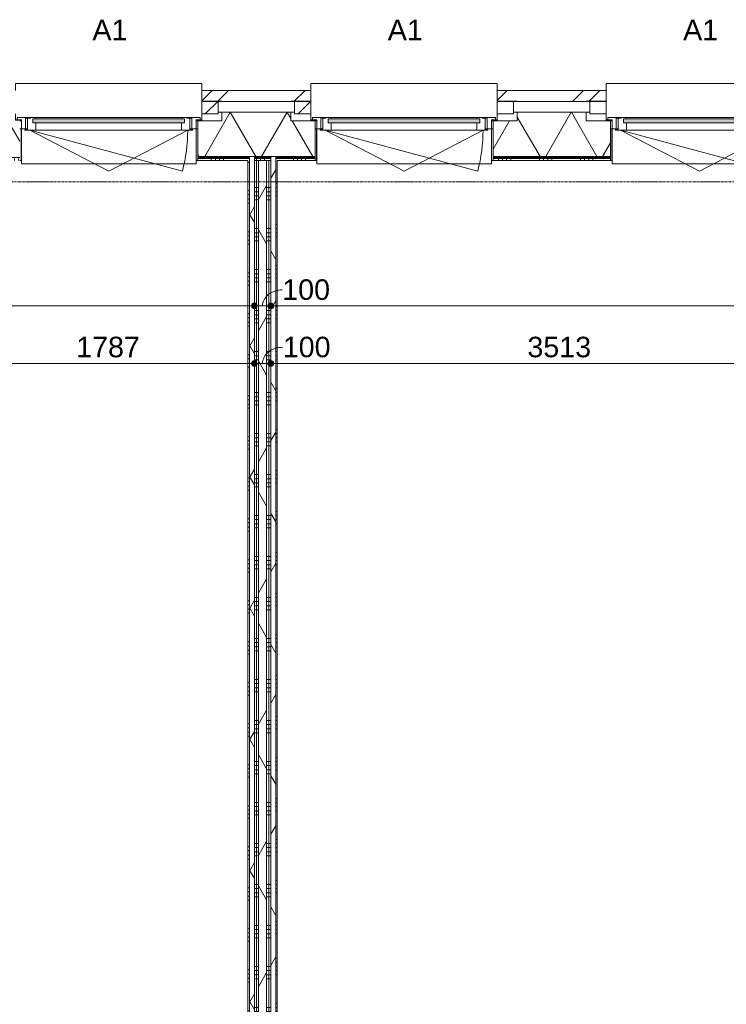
# Model space of a CAD drawing. Header units: millimetres. Extents: x 23061 to 67652, y 24168 to 59318.
# Tile 12 of 35: x 34634 to 38940, y 43585 to 49589. Entities that reach past the tile are written whole.
import ezdxf

# ---------------------------------------------------------------- set-up
doc = ezdxf.new("R2010")
doc.units = ezdxf.units.MM
doc.linetypes.add('stramien', pattern=[22.225, 12.7, -3.175, 3.175, -3.175])
doc.layers.add('00_Algemeen', color=7, linetype='Continuous', lineweight=9, true_color=0x00a600)
for name, color, linetype, lineweight in [('00_Algemeen-50', 7, 'Continuous', 9), ('05_Bouwplaatsvoorzieningen', 7, 'Continuous', 9), ('22_Metselwerk', 7, 'Continuous', 18), ('30_Kozijnen-ramen-deuren', 7, 'Continuous', 9)]:
    doc.layers.add(name, color=color, linetype=linetype, lineweight=lineweight)
doc.styles.add('Arial_1', font='arial.ttf', dxfattribs={"height": 125})
doc.dimstyles.new('00_AEE_maatvoering_2_5mm', dxfattribs={"dimscale": 304.8, "dimtxt": 127.532425, "dimasz": 0.459318, "dimexe": 0.246063, "dimexo": 0.0625, "dimgap": 0, "dimtad": 1, "dimdec": 0, "dimzin": 0, "dimdsep": 46, "dimtxsty": 'Arial_1', "dimblk1": 'DOTSMALL', "dimblk2": 'DOTSMALL', "dimsah": 1, "dimcen": 0.09, "dimdle": 0.246063, "dimazin": 0, "dimtfac": 1, "dimtdec": 4, "dimtix": 1, "dimtmove": 0, "dimatfit": 3, "dimfxl": 0.246063, "dimfxlon": 1, "dimtvp": 1, "dimtolj": 1, "dimtzin": 0, "dimarcsym": 2})
doc.dimstyles.new('00_AEE_maatvoering_2_5mm_1', dxfattribs={"dimscale": 304.8, "dimtxt": 127.532425, "dimasz": 0.459318, "dimexe": 0.246063, "dimexo": 0.0625, "dimgap": 0, "dimtad": 1, "dimdec": 0, "dimzin": 0, "dimdsep": 46, "dimtxsty": 'Arial_1', "dimblk1": 'DOTSMALL', "dimblk2": 'DOTSMALL', "dimsah": 1, "dimcen": 0.09, "dimdle": 0.246063, "dimazin": 0, "dimtfac": 1, "dimtdec": 4, "dimtix": 1, "dimtmove": 1, "dimatfit": 3, "dimfxl": 0.246063, "dimfxlon": 1, "dimtvp": 1, "dimtolj": 1, "dimtzin": 0, "dimarcsym": 2})
pattern_1 = [(180, (36163.72, 44490), (4e-13, -250), []), (180, (36163.72, 44515), (4e-13, -250), []), (180, (36163.72, 44540), (4e-13, -250), []), (180, (36163.72, 44565), (4e-13, -250), [])]
pattern_2 = [(60, (28876.22, 0), (-346.41, 200), []), (120, (28876.22, 0), (-346.41, -200), [])]

# ---------------------------------------------------------------- blocks, each defined once
blk = doc.blocks.new('31_AEE_kozijnen_KA1_CS77 - AEE_CS 77_Raam merk A1-6832846-02 tweede verdieping - A')
at = {"layer": '30_Kozijnen-ramen-deuren', "true_color": 0xcccccc}
blk.add_hatch(color=254, dxfattribs=at).paths.add_polyline_path([(-462.5, -207.3), (-462.5, -231.3), (462.5, -231.3), (462.5, -207.3), (-443.9, -207.3)])
at = {"layer": '30_Kozijnen-ramen-deuren'}
for p, q in [((-481.5, -199.5), (-557.5, -199.5)), ((-557.5, -199.5), (-557.5, -212.3)), ((-557.5, -212.3), (-532.5, -212.3)), ((-532.5, -212.3), (-532.5, -267.5)), ((-506.5, -203.3), (-481.5, -203.3)), ((-506.5, -267.5), (-506.5, -203.3)), ((-494.5, -203.8), (-494.5, -272.5)), ((-476.5, -203.8), (-494.5, -203.8)), ((-481.5, -199.5), (-476.5, -199.5)), ((-481.5, -203.3), (-481.5, -199.5)), ((-476.5, -203.3), (-481.5, -203.3)), ((-443.5, -199.5), (-476.5, -199.5)), ((-476.5, -199.5), (-476.5, -203.8)), ((-462.5, -231.3), (-462.5, -207.3)), ((-462.5, -231.3), (-462.5, -207.3)), ((-462.5, -207.3), (462.5, -207.3)), ((462.5, -231.3), (-462.5, -231.3)), ((443.5, -199.5), (-443.5, -199.5)), ((-443.5, -207.3), (-443.5, -199.5)), ((-443.5, -276.5), (-443.5, -231.3)), ((443.5, -199.5), (443.5, -207.3)), ((476.5, -199.5), (443.5, -199.5)), ((443.5, -231.3), (443.5, -276.5)), ((462.5, -207.3), (462.5, -231.3)), ((462.5, -231.3), (462.5, -207.3)), ((476.5, -199.5), (481.5, -199.5)), ((476.5, -203.8), (476.5, -199.5)), ((481.5, -203.3), (476.5, -203.3)), ((494.5, -203.8), (476.5, -203.8)), ((481.5, -199.5), (481.5, -203.3)), ((557.5, -199.5), (481.5, -199.5)), ((481.5, -203.3), (506.5, -203.3)), ((494.5, -272.5), (494.5, -203.8)), ((506.5, -203.3), (506.5, -267.5)), ((532.5, -267.5), (532.5, -212.3)), ((532.5, -212.3), (557.5, -212.3)), ((557.5, -212.3), (557.5, -199.5)), ((-532.5, -267.5), (-506.5, -267.5)), ((-494.5, -272.5), (-511.5, -272.5)), ((-511.5, -272.5), (-511.5, -276.5)), ((-511.5, -276.5), (-443.5, -276.5)), ((-494.5, -267.5), (-506.5, -267.5)), ((-481.5, -276.5), (0, -525.7)), ((-481.5, -276.5), (448.7, -525.7)), ((443.5, -276.5), (-443.5, -276.5)), ((0, -525.7), (481.5, -276.5)), ((443.5, -276.5), (511.5, -276.5)), ((506.5, -267.5), (494.5, -267.5)), ((511.5, -272.5), (494.5, -272.5)), ((506.5, -267.5), (532.5, -267.5)), ((511.5, -276.5), (511.5, -272.5))]:
    blk.add_line(p, q, dxfattribs=at)
blk.add_arc((-481.5, -276.5), 963, 345, 360, dxfattribs=at)
blk = doc.blocks.new('31_AEE_DAI_Dagkant_Interieur - Zonder Onderkant-V29-02 tweede verdieping - A')
at = {"layer": '05_Bouwplaatsvoorzieningen'}
for p, q in [((-533, -267.5), (-542.5, -267.5)), ((-533, -461.5), (-533, -267.5)), ((533, -267.5), (533, -461.5)), ((542.5, -267.5), (533, -267.5)), ((-542.5, -461.5), (-533, -461.5)), ((533, -461.5), (542.5, -461.5))]:
    blk.add_line(p, q, dxfattribs=at)
blk = doc.blocks.new('31_AEE_DAI_Dagkant_Interieur - Zonder Onderkant-V30-02 tweede verdieping - A')
at = {"layer": '05_Bouwplaatsvoorzieningen'}
for p, q in [((-533, -267.5), (-542.5, -267.5)), ((-533, -461.5), (-533, -267.5)), ((533, -267.5), (533, -461.5)), ((542.5, -267.5), (533, -267.5)), ((-542.5, -461.5), (-533, -461.5)), ((533, -461.5), (542.5, -461.5))]:
    blk.add_line(p, q, dxfattribs=at)
blk = doc.blocks.new('31_AEE_DAI_Dagkant_Interieur - Zonder Onderkant-V31-02 tweede verdieping - A')
at = {"layer": '05_Bouwplaatsvoorzieningen'}
for p, q in [((-533, -267.5), (-542.5, -267.5)), ((-533, -461.5), (-533, -267.5)), ((533, -267.5), (533, -461.5)), ((542.5, -267.5), (533, -267.5)), ((-542.5, -461.5), (-533, -461.5)), ((533, -461.5), (542.5, -461.5))]:
    blk.add_line(p, q, dxfattribs=at)
blk = doc.blocks.new('42_AEE_VE_vensterbank - Standaard-6843292-02 tweede verdieping - A')
at = {"layer": '05_Bouwplaatsvoorzieningen'}
for p, q in [((-532.5, -482.5), (-532.5, -267.5)), ((532.5, -267.5), (532.5, -482.5)), ((-532.5, -482.5), (532.5, -482.5))]:
    blk.add_line(p, q, dxfattribs=at)
blk = doc.blocks.new('21_AEE_WA_lekdorpel - 21_AEE_WA_lekdorpel-V52-02 tweede verdieping - A')
at = {"layer": '05_Bouwplaatsvoorzieningen'}
for p, q in [((-567.5, -34.5), (-567.5, 8)), ((-567.5, 8), (567.5, 8)), ((567.5, 8), (567.5, -34.5)), ((-567.5, -213), (-567.5, -176.5)), ((567.5, -176.5), (567.5, -213)), ((-567.5, -215), (-567.5, -213)), ((-532.5, -213), (-567.5, -213)), ((-532.5, -215), (-567.5, -215)), ((567.5, -213), (532.5, -213)), ((567.5, -215), (532.5, -215)), ((567.5, -213), (567.5, -215))]:
    blk.add_line(p, q, dxfattribs=at)
blk = doc.blocks.new('21_AEE_WA_lekdorpel - 21_AEE_WA_lekdorpel-V53-02 tweede verdieping - A')
at = {"layer": '05_Bouwplaatsvoorzieningen'}
for p, q in [((-567.5, -34.5), (-567.5, 8)), ((-567.5, 8), (567.5, 8)), ((567.5, 8), (567.5, -34.5)), ((-567.5, -213), (-567.5, -176.5)), ((567.5, -176.5), (567.5, -213)), ((-567.5, -215), (-567.5, -213)), ((-532.5, -213), (-567.5, -213)), ((-532.5, -215), (-567.5, -215)), ((567.5, -213), (532.5, -213)), ((567.5, -215), (532.5, -215)), ((567.5, -213), (567.5, -215))]:
    blk.add_line(p, q, dxfattribs=at)
blk = doc.blocks.new('21_AEE_WA_lekdorpel - 21_AEE_WA_lekdorpel-6866276-02 tweede verdieping - A')
at = {"layer": '05_Bouwplaatsvoorzieningen'}
for p, q in [((-567.5, -34.5), (-567.5, 8)), ((-567.5, 8), (567.5, 8)), ((567.5, 8), (567.5, -34.5)), ((-567.5, -213), (-567.5, -176.5)), ((567.5, -176.5), (567.5, -213)), ((-567.5, -215), (-567.5, -213)), ((-532.5, -213), (-567.5, -213)), ((-532.5, -215), (-567.5, -215)), ((567.5, -213), (532.5, -213)), ((567.5, -215), (532.5, -215)), ((567.5, -213), (567.5, -215))]:
    blk.add_line(p, q, dxfattribs=at)
blk = doc.blocks.new('DIMBLOCK13-02 tweede verdieping - A')
at = {"layer": '00_Algemeen-50', "transparency": 16777216}
h = blk.add_hatch(color=256, dxfattribs=at)
edge = h.paths.add_edge_path()
edge.add_arc((28746.2, 47843.2), 17.5, 0, 360)
h = blk.add_hatch(color=256, dxfattribs=at)
edge = h.paths.add_edge_path()
edge.add_arc((36063.7, 47843.2), 17.5, 0, 360)
for p, q in [((28746.2, 47843.2), (28746.2, 47918.2)), ((36063.7, 47843.2), (36063.7, 47918.2)), ((28671.2, 47843.2), (36063.7, 47843.2)), ((28746.2, 47843.2), (28746.2, 47768.2)), ((36063.7, 47843.2), (36063.7, 47768.2))]:
    blk.add_line(p, q, dxfattribs=at)
for centre in [(28746.2, 47843.2), (36063.7, 47843.2)]:
    blk.add_circle(centre, 17.5, dxfattribs=at)
at = {"layer": '00_Algemeen-50', "color": 0, "transparency": 16777216, "insert": (32212.7, 48005.5), "char_height": 125, "width": 461.471, "attachment_point": 1, "line_spacing_factor": 0.941778, "style": 'Arial_1'}
blk.add_mtext('7318', dxfattribs=at)
blk = doc.blocks.new('_DotSmall')
at = {"color": 0, "linetype": 'ByBlock', "const_width": 0.5}
blk.add_lwpolyline([(-0.0625, 0, 1), (0.0625, 0, 1)], format="xyb", close=True, dxfattribs=at)
blk = doc.blocks.new('DIMBLOCK14-02 tweede verdieping - A')
at = {"layer": '00_Algemeen-50', "transparency": 16777216}
h = blk.add_hatch(color=256, dxfattribs=at)
edge = h.paths.add_edge_path()
edge.add_arc((36063.7, 47843.2), 17.5, 0, 360)
h = blk.add_hatch(color=256, dxfattribs=at)
edge = h.paths.add_edge_path()
edge.add_arc((36163.7, 47843.2), 17.5, 0, 360)
for p, q in [((36063.7, 47843.2), (36063.7, 47918.2)), ((36163.7, 47843.2), (36163.7, 47918.2)), ((36063.7, 47843.2), (36163.7, 47843.2)), ((36063.7, 47843.2), (36063.7, 47768.2)), ((36163.7, 47843.2), (36163.7, 47768.2))]:
    blk.add_line(p, q, dxfattribs=at)
for centre in [(36063.7, 47843.2), (36163.7, 47843.2)]:
    blk.add_circle(centre, 17.5, dxfattribs=at)
blk.add_ellipse((36233.6, 47843.2), major_axis=(119.9, 0), ratio=0.818031, start_param=1.570796, end_param=3.141593, dxfattribs=at)
at = {"layer": '00_Algemeen-50', "color": 0, "transparency": 16777216, "insert": (36233.6, 48005.5), "char_height": 125, "width": 346.103, "attachment_point": 1, "line_spacing_factor": 0.941778, "style": 'Arial_1'}
blk.add_mtext('100', dxfattribs=at)
blk = doc.blocks.new('DIMBLOCK15-02 tweede verdieping - A')
at = {"layer": '00_Algemeen-50', "transparency": 16777216}
h = blk.add_hatch(color=256, dxfattribs=at)
edge = h.paths.add_edge_path()
edge.add_arc((36163.7, 47843.2), 17.5, 0, 360)
h = blk.add_hatch(color=256, dxfattribs=at)
edge = h.paths.add_edge_path()
edge.add_arc((43226.2, 47843.2), 17.5, 0, 360)
for p, q in [((36163.7, 47843.2), (36163.7, 47918.2)), ((43226.2, 47843.2), (43226.2, 47918.2)), ((36163.7, 47843.2), (43226.2, 47843.2)), ((36163.7, 47843.2), (36163.7, 47768.2)), ((43226.2, 47843.2), (43226.2, 47768.2))]:
    blk.add_line(p, q, dxfattribs=at)
for centre in [(36163.7, 47843.2), (43226.2, 47843.2)]:
    blk.add_circle(centre, 17.5, dxfattribs=at)
at = {"layer": '00_Algemeen-50', "color": 0, "transparency": 16777216, "insert": (39502.7, 48005.5), "char_height": 125, "width": 461.471, "attachment_point": 1, "line_spacing_factor": 0.941778, "style": 'Arial_1'}
blk.add_mtext('7063', dxfattribs=at)
blk = doc.blocks.new('DIMBLOCK78-02 tweede verdieping - A')
at = {"layer": '00_Algemeen-50', "transparency": 16777216}
h = blk.add_hatch(color=256, dxfattribs=at)
edge = h.paths.add_edge_path()
edge.add_arc((34276.2, 47493.2), 17.5, 0, 360)
h = blk.add_hatch(color=256, dxfattribs=at)
edge = h.paths.add_edge_path()
edge.add_arc((36063.7, 47493.2), 17.5, 0, 360)
for p, q in [((34276.2, 47493.2), (34276.2, 47568.2)), ((36063.7, 47493.2), (36063.7, 47568.2)), ((34276.2, 47493.2), (36063.7, 47493.2)), ((34276.2, 47493.2), (34276.2, 47418.2)), ((36063.7, 47493.2), (36063.7, 47418.2))]:
    blk.add_line(p, q, dxfattribs=at)
for centre in [(34276.2, 47493.2), (36063.7, 47493.2)]:
    blk.add_circle(centre, 17.5, dxfattribs=at)
at = {"layer": '00_Algemeen-50', "color": 0, "transparency": 16777216, "insert": (34977.7, 47655.5), "char_height": 125, "width": 461.471, "attachment_point": 1, "line_spacing_factor": 0.941778, "style": 'Arial_1'}
blk.add_mtext('1787', dxfattribs=at)
blk = doc.blocks.new('DIMBLOCK79-02 tweede verdieping - A')
at = {"layer": '00_Algemeen-50', "transparency": 16777216}
h = blk.add_hatch(color=256, dxfattribs=at)
edge = h.paths.add_edge_path()
edge.add_arc((36063.7, 47493.2), 17.5, 0, 360)
h = blk.add_hatch(color=256, dxfattribs=at)
edge = h.paths.add_edge_path()
edge.add_arc((36163.7, 47493.2), 17.5, 0, 360)
for p, q in [((36063.7, 47493.2), (36063.7, 47568.2)), ((36163.7, 47493.2), (36163.7, 47568.2)), ((36063.7, 47493.2), (36163.7, 47493.2)), ((36063.7, 47493.2), (36063.7, 47418.2)), ((36163.7, 47493.2), (36163.7, 47418.2))]:
    blk.add_line(p, q, dxfattribs=at)
for centre in [(36063.7, 47493.2), (36163.7, 47493.2)]:
    blk.add_circle(centre, 17.5, dxfattribs=at)
blk.add_ellipse((36237, 47493.2), major_axis=(123.3, 0), ratio=0.795552, start_param=1.570796, end_param=3.141593, dxfattribs=at)
at = {"layer": '00_Algemeen-50', "color": 0, "transparency": 16777216, "insert": (36237, 47655.5), "char_height": 125, "width": 346.103, "attachment_point": 1, "line_spacing_factor": 0.941778, "style": 'Arial_1'}
blk.add_mtext('100', dxfattribs=at)
blk = doc.blocks.new('DIMBLOCK80-02 tweede verdieping - A')
at = {"layer": '00_Algemeen-50', "transparency": 16777216}
h = blk.add_hatch(color=256, dxfattribs=at)
edge = h.paths.add_edge_path()
edge.add_arc((36163.7, 47493.2), 17.5, 0, 360)
h = blk.add_hatch(color=256, dxfattribs=at)
edge = h.paths.add_edge_path()
edge.add_arc((39676.2, 47493.2), 17.5, 0, 360)
for p, q in [((36163.7, 47493.2), (36163.7, 47568.2)), ((39676.2, 47493.2), (39676.2, 47568.2)), ((36163.7, 47493.2), (39676.2, 47493.2)), ((36163.7, 47493.2), (36163.7, 47418.2)), ((39676.2, 47493.2), (39676.2, 47418.2))]:
    blk.add_line(p, q, dxfattribs=at)
for centre in [(36163.7, 47493.2), (39676.2, 47493.2)]:
    blk.add_circle(centre, 17.5, dxfattribs=at)
at = {"layer": '00_Algemeen-50', "color": 0, "transparency": 16777216, "insert": (37727.7, 47655.5), "char_height": 125, "width": 461.471, "attachment_point": 1, "line_spacing_factor": 0.941778, "style": 'Arial_1'}
blk.add_mtext('3513', dxfattribs=at)

msp = doc.modelspace()

# ---------------------------------------------------------------- hatches: boundary and pattern name
at = {"layer": '22_Metselwerk', "lineweight": 9}
h = msp.add_hatch(dxfattribs=at)
h.set_pattern_fill('FP_64', color=256, angle=45, style=0, pattern_type=2)
h.set_pattern_definition([(45, (29076.22, -1e-13), (-282.8427, 282.8427), []), (45, (29176.22, -2e-13), (-282.8427, 282.8427), [])])
h.paths.add_polyline_path([(28385.2, 49091), (32808.7, 49091.5), (32808.7, 49157), (28385.2, 49157)])
h.paths.add_polyline_path([(34066.2, 49091), (34608.7, 49091.5), (34608.7, 49157), (33943.7, 49157), (33943.7, 49091.5), (34066.2, 49091.5)])
h.paths.add_polyline_path([(35866.2, 49091), (36408.7, 49091.5), (36408.7, 49157), (35743.7, 49157), (35743.7, 49091.5), (35866.2, 49091.5)])
h.paths.add_polyline_path([(37666.2, 49091), (38208.7, 49091.5), (38208.7, 49157), (37543.7, 49157), (37543.7, 49091.5), (37666.2, 49091.5)])
h.paths.add_polyline_path([(39466.2, 49091), (40008.7, 49091.5), (40008.7, 49157), (39343.7, 49157), (39343.7, 49091.5), (39466.2, 49091.5)])
h.paths.add_polyline_path([(41266.2, 49091), (41808.7, 49091.5), (41808.7, 49157), (41143.7, 49157), (41143.7, 49091.5), (41266.2, 49091.5)])
h.paths.add_polyline_path([(43066.2, 49091), (43608.7, 49091.5), (43608.7, 49157), (42943.7, 49157), (42943.7, 49091.5), (43066.2, 49091.5)])
h.paths.add_polyline_path([(44866.2, 49091), (45408.7, 49091.5), (45408.7, 49157), (44743.7, 49157), (44743.7, 49091.5), (44866.2, 49091.5)])
h.paths.add_polyline_path([(46666.2, 49091), (47208.7, 49091.5), (47208.7, 49157), (46543.7, 49157), (46543.7, 49091.5), (46666.2, 49091.5)])
h.paths.add_polyline_path([(48466.2, 49091), (49008.7, 49091.5), (49008.7, 49157), (48343.7, 49157), (48343.7, 49091.5), (48466.2, 49091.5)])
h.paths.add_polyline_path([(50266.2, 49091), (50368.7, 49091), (50368.7, 49157), (50143.7, 49157), (50143.7, 49091.5), (50266.2, 49091.5)])
h = msp.add_hatch(dxfattribs=at)
h.set_pattern_fill('FP_151', color=256, angle=45, style=0, pattern_type=2)
h.set_pattern_definition([(45, (29076.22, -2e-13), (-282.8427, 282.8427), []), (45, (29176.22, -3e-13), (-282.8427, 282.8427), [])])
h.paths.add_polyline_path([(35843.7, 49015), (35843.7, 49091), (35743.7, 49091), (35743.7, 49015)])
h = msp.add_hatch(dxfattribs=at)
h.set_pattern_fill('FP_64', color=256, angle=45, style=0, pattern_type=2)
h.set_pattern_definition([(45, (29076.22, -2e-13), (-282.8427, 282.8427), []), (45, (29176.22, -3e-13), (-282.8427, 282.8427), [])])
h.paths.add_polyline_path([(36308.7, 49015), (36408.7, 49015), (36408.7, 49091), (36308.7, 49091)])
h = msp.add_hatch(dxfattribs=at)
h.set_pattern_fill('FP_75', color=256, angle=60, style=0, pattern_type=2)
h.set_pattern_definition([(240, (63976.22, 49024.5), (259.8076, -150), []), (300, (63976.22, 49024.5), (259.8076, 150), [])])
h.paths.add_polyline_path([(29096.2, 48754.5), (32833.7, 48754.5), (32833.7, 48972.5), (32686.2, 48972.5), (32686.2, 49024.5), (28721.7, 49024.5), (28721.7, 48820), (29096.2, 48820)])
h.paths.add_polyline_path([(33918.7, 48754.5), (34056.2, 48754.5), (34056.2, 48820), (34496.2, 48820), (34496.2, 48754.5), (34633.7, 48754.5), (34633.7, 48972.5), (34486.2, 48972.5), (34486.2, 49024.5), (34066.2, 49024.5), (34066.2, 48972.5), (33918.7, 48972.5), (33918.7, 48885)])
h.paths.add_polyline_path([(35718.7, 48754.5), (36433.7, 48754.5), (36433.7, 48972.5), (36286.2, 48972.5), (36286.2, 49024.5), (35866.2, 49024.5), (35866.2, 48972.5), (35718.7, 48972.5), (35718.7, 48885)])
h.paths.add_polyline_path([(37518.7, 48754.5), (38233.7, 48754.5), (38233.7, 48972.5), (38086.2, 48972.5), (38086.2, 49024.5), (37666.2, 49024.5), (37666.2, 48972.5), (37518.7, 48972.5), (37518.7, 48885)])
h.paths.add_polyline_path([(39318.7, 48754.5), (39456.2, 48754.5), (39456.2, 48820), (39896.2, 48820), (39896.2, 48754.5), (40033.7, 48754.5), (40033.7, 48972.5), (39886.2, 48972.5), (39886.2, 49024.5), (39466.2, 49024.5), (39466.2, 48972.5), (39318.7, 48972.5), (39318.7, 48885)])
h.paths.add_polyline_path([(41118.7, 48754.5), (41833.7, 48754.5), (41833.7, 48972.5), (41686.2, 48972.5), (41686.2, 49024.5), (41266.2, 49024.5), (41266.2, 48972.5), (41118.7, 48972.5), (41118.7, 48885)])
h.paths.add_polyline_path([(42918.7, 48754.5), (43633.7, 48754.5), (43633.7, 48972.5), (43486.2, 48972.5), (43486.2, 49024.5), (43066.2, 49024.5), (43066.2, 48972.5), (42918.7, 48972.5), (42918.7, 48885)])
h.paths.add_polyline_path([(44718.7, 48754.5), (44856.2, 48754.5), (44856.2, 48820), (45296.2, 48820), (45296.2, 48754.5), (45433.7, 48754.5), (45433.7, 48972.5), (45286.2, 48972.5), (45286.2, 49024.5), (44866.2, 49024.5), (44866.2, 48972.5), (44718.7, 48972.5), (44718.7, 48885)])
h.paths.add_polyline_path([(46518.7, 48754.5), (47233.7, 48754.5), (47233.7, 48972.5), (47086.2, 48972.5), (47086.2, 49024.5), (46666.2, 49024.5), (46666.2, 48972.5), (46518.7, 48972.5), (46518.7, 48885)])
h.paths.add_polyline_path([(48318.7, 48754.5), (49033.7, 48754.5), (49033.7, 48972.5), (48886.2, 48972.5), (48886.2, 49024.5), (48466.2, 49024.5), (48466.2, 48972.5), (48318.7, 48972.5), (48318.7, 48885)])
h.paths.add_polyline_path([(50140.4, 48754.5), (51856.2, 48754.5), (51856.2, 48820), (52288.6, 48820), (52288.6, 49024.5), (50266.2, 49024.5), (50266.2, 48972.5), (50118.7, 48972.5), (50118.7, 48754.5)])
h.paths.add_polyline_path([(52323.6, 48754.5), (52323.6, 48757.5), (52296.2, 48757.5), (52296.2, 48754.5)])
h.paths.add_polyline_path([(55563.6, 48754.5), (55746.2, 48754.5), (55746.2, 48820), (56006.2, 48820), (56006.2, 48754.5), (56223.2, 48754.5), (56223.2, 48757.5), (56188.2, 48757.5), (56188.2, 49024.5), (55598.6, 49024.5), (55598.6, 48757.5), (55563.6, 48757.5)])
h.paths.add_polyline_path([(58143.2, 48754.5), (58446.2, 48754.5), (58446.2, 48820), (58706.2, 48820), (58706.2, 48754.5), (58815.2, 48754.5), (58815.2, 49024.5), (58178.2, 49024.5), (58178.2, 48757.5), (58143.2, 48757.5)])
h.paths.add_polyline_path([(60711.4, 48754.5), (61146.2, 48754.5), (61146.2, 48820), (61406.2, 48820), (61406.2, 48754.5), (62277, 48754.5), (62277, 49024.5), (60711.4, 49024.5), (60711.4, 48885)])
h = msp.add_hatch(dxfattribs=at)
h.set_pattern_fill('FP_77', color=256, style=0, pattern_type=2)
h.set_pattern_definition([(180, (63976.223, 49024.5), (-1e-13, -25), [])])
h.paths.add_polyline_path([(29096.2, 48742.5), (32833.7, 48742.5), (32833.7, 48754.5), (29096.2, 48754.5)])
h.paths.add_polyline_path([(34056.2, 48742.5), (34056.2, 48754.5), (33918.7, 48754.5), (33918.7, 48742.5)])
h.paths.add_polyline_path([(34496.2, 48742.5), (34633.7, 48742.5), (34633.7, 48754.5), (34496.2, 48754.5)])
h.paths.add_polyline_path([(35718.7, 48742.5), (36033.7, 48742.5), (36033.7, 48754.5), (35718.7, 48754.5)])
h.paths.add_polyline_path([(36193.7, 48742.5), (36433.7, 48742.5), (36433.7, 48754.5), (36193.7, 48754.5)])
h.paths.add_polyline_path([(36163.7, 48742.5), (36163.7, 48754.5), (36063.7, 48754.5), (36063.7, 48742.5)])
h.paths.add_polyline_path([(37518.7, 48742.5), (38233.7, 48742.5), (38233.7, 48754.5), (37518.7, 48754.5)])
h.paths.add_polyline_path([(39318.7, 48742.5), (39456.2, 48742.5), (39456.2, 48754.5), (39318.7, 48754.5)])
h.paths.add_polyline_path([(39896.2, 48742.5), (40033.7, 48742.5), (40033.7, 48754.5), (39896.2, 48754.5)])
h.paths.add_polyline_path([(41118.7, 48742.5), (41833.7, 48742.5), (41833.7, 48754.5), (41118.7, 48754.5)])
h.paths.add_polyline_path([(42918.7, 48742.5), (43326.2, 48742.5), (43326.2, 48754.5), (42918.7, 48754.5)])
h.paths.add_polyline_path([(43356.2, 48742.5), (43633.7, 48742.5), (43633.7, 48754.5), (43356.2, 48754.5)])
h.paths.add_polyline_path([(44856.2, 48742.5), (44856.2, 48754.5), (44718.7, 48754.5), (44718.7, 48742.5)])
h.paths.add_polyline_path([(45296.2, 48742.5), (45433.7, 48742.5), (45433.7, 48754.5), (45296.2, 48754.5)])
h.paths.add_polyline_path([(46518.7, 48742.5), (47233.7, 48742.5), (47233.7, 48754.5), (46518.7, 48754.5)])
h.paths.add_polyline_path([(48318.7, 48742.5), (49033.7, 48742.5), (49033.7, 48754.5), (48318.7, 48754.5)])
h.paths.add_polyline_path([(50118.7, 48742.5), (50426.2, 48742.5), (50426.2, 48754.5), (50118.7, 48754.5)])
h.paths.add_polyline_path([(50501.2, 48742.5), (50526.2, 48742.5), (50526.2, 48754.5), (50501.2, 48754.5)])
h.paths.add_polyline_path([(50556.2, 48742.5), (51856.2, 48742.5), (51856.2, 48754.5), (50556.2, 48754.5)])
h.paths.add_polyline_path([(52323.6, 48742.5), (52323.6, 48754.5), (52296.2, 48754.5), (52296.2, 48742.5)])
h.paths.add_polyline_path([(55563.6, 48742.5), (55746.2, 48742.5), (55746.2, 48754.5), (55563.6, 48754.5)])
h.paths.add_polyline_path([(56006.2, 48742.5), (56223.2, 48742.5), (56223.2, 48754.5), (56006.2, 48754.5)])
h.paths.add_polyline_path([(58143.2, 48742.5), (58446.2, 48742.5), (58446.2, 48754.5), (58143.2, 48754.5)])
h.paths.add_polyline_path([(58706.2, 48742.5), (58815.2, 48742.5), (58815.2, 48754.5), (58706.2, 48754.5)])
h.paths.add_polyline_path([(60711.4, 48742.5), (61146.2, 48742.5), (61146.2, 48754.5), (60711.4, 48754.5)])
h.paths.add_polyline_path([(61406.2, 48742.5), (62277, 48742.5), (62277, 48754.5), (61406.2, 48754.5)])
h = msp.add_hatch(dxfattribs=at)
h.set_pattern_fill('FP_11', color=256, angle=60, style=0, pattern_type=2)
h.set_pattern_definition(pattern_2)
h.paths.add_polyline_path([(36063.7, 40020), (36063.7, 48754.5), (36033.7, 48754.5), (36033.7, 40020)])
h = msp.add_hatch(dxfattribs=at)
h.set_pattern_fill('FP_11', color=256, angle=60, style=0, pattern_type=2)
h.set_pattern_definition(pattern_2)
h.paths.add_polyline_path([(36193.7, 40125), (36193.7, 48754.5), (36163.7, 48754.5), (36163.7, 40125)])
h = msp.add_hatch(dxfattribs=at)
h.set_pattern_fill('FP_76', color=256, angle=90, style=0, pattern_type=2)
h.set_pattern_definition([(270, (63876.22, 49024.5), (250, -1e-12), []), (270, (63851.22, 49024.5), (250, -1e-12), []), (270, (63826.22, 49024.5), (250, -1e-12), []), (270, (63801.22, 49024.5), (250, -1e-12), [])])
h.paths.add_polyline_path([(29096.2, 48730), (32833.7, 48730), (32833.7, 48742.5), (29096.2, 48742.5)])
h.paths.add_polyline_path([(34056.2, 48730), (34056.2, 48742.5), (33918.7, 48742.5), (33918.7, 48730)])
h.paths.add_polyline_path([(34496.2, 48730), (34633.7, 48730), (34633.7, 48742.5), (34496.2, 48742.5)])
h.paths.add_polyline_path([(35718.7, 48730), (36033.7, 48730), (36033.7, 48742.5), (35718.7, 48742.5)])
h.paths.add_polyline_path([(36063.7, 48730), (36163.7, 48730), (36163.7, 48742.5), (36063.7, 48742.5)])
h.paths.add_polyline_path([(36193.7, 48730), (36433.7, 48730), (36433.7, 48742.5), (36193.7, 48742.5)])
h.paths.add_polyline_path([(37518.7, 48730), (38233.7, 48730), (38233.7, 48742.5), (37518.7, 48742.5)])
h.paths.add_polyline_path([(39318.7, 48730), (39456.2, 48730), (39456.2, 48742.5), (39318.7, 48742.5)])
h.paths.add_polyline_path([(39896.2, 48730), (40033.7, 48730), (40033.7, 48742.5), (39896.2, 48742.5)])
h.paths.add_polyline_path([(41118.7, 48730), (41833.7, 48730), (41833.7, 48742.5), (41118.7, 48742.5)])
h.paths.add_polyline_path([(42918.7, 48730), (43326.2, 48730), (43326.2, 48742.5), (42918.7, 48742.5)])
h.paths.add_polyline_path([(43366.2, 48730), (43633.7, 48730), (43633.7, 48742.5), (43356.2, 48742.5), (43356.2, 48730)])
h.paths.add_polyline_path([(44718.7, 48730), (44856.2, 48730), (44856.2, 48742.5), (44718.7, 48742.5)])
h.paths.add_polyline_path([(45296.2, 48730), (45433.7, 48730), (45433.7, 48742.5), (45296.2, 48742.5)])
h.paths.add_polyline_path([(46518.7, 48730), (47233.7, 48730), (47233.7, 48742.5), (46518.7, 48742.5)])
h.paths.add_polyline_path([(48318.7, 48730), (49033.7, 48730), (49033.7, 48742.5), (48318.7, 48742.5)])
h.paths.add_polyline_path([(50426.2, 48730), (50426.2, 48742.5), (50118.7, 48742.5), (50118.7, 48730), (50413.7, 48730)])
h.paths.add_polyline_path([(50501.2, 48730), (50526.2, 48730), (50526.2, 48742.5), (50501.2, 48742.5)])
h.paths.add_polyline_path([(50556.2, 48730), (51856.2, 48730), (51856.2, 48742.5), (50556.2, 48742.5)])
h.paths.add_polyline_path([(52296.2, 48730), (52323.6, 48730), (52323.6, 48742.5), (52296.2, 48742.5)])
h.paths.add_polyline_path([(55563.6, 48730), (55746.2, 48730), (55746.2, 48742.5), (55563.6, 48742.5)])
h.paths.add_polyline_path([(56006.2, 48730), (56223.2, 48730), (56223.2, 48742.5), (56006.2, 48742.5)])
h.paths.add_polyline_path([(58143.2, 48730), (58446.2, 48730), (58446.2, 48742.5), (58143.2, 48742.5)])
h.paths.add_polyline_path([(58706.2, 48730), (58815.2, 48730), (58815.2, 48742.5), (58706.2, 48742.5)])
h.paths.add_polyline_path([(60711.4, 48730), (61146.2, 48730), (61146.2, 48742.5), (60711.4, 48742.5)])
h.paths.add_polyline_path([(61410.1, 48730), (62277, 48730), (62277, 48742.5), (61406.2, 48742.5), (61406.2, 48730)])
h = msp.add_hatch(dxfattribs=at)
h.set_pattern_fill('FP_110', color=256, angle=90, style=0, pattern_type=2)
h.set_pattern_definition([(180, (36063.72, 44470), (4e-13, -250), []), (180, (36063.72, 44495), (4e-13, -250), []), (180, (36063.72, 44520), (4e-13, -250), []), (180, (36063.72, 44545), (4e-13, -250), [])])
h.paths.add_polyline_path([(36023.7, 40010), (36033.7, 40010), (36033.7, 48730), (36023.7, 48730), (36023.7, 40017)])
h = msp.add_hatch(dxfattribs=at)
h.set_pattern_fill('FP_18', color=256, angle=90, style=0, pattern_type=2)
h.set_pattern_definition(pattern_1)
h.paths.add_polyline_path([(36076.2, 40050), (36076.2, 48730), (36063.7, 48730), (36063.7, 40050)])
h = msp.add_hatch(dxfattribs=at)
h.set_pattern_fill('FP_18', color=256, angle=90, style=0, pattern_type=2)
h.set_pattern_definition(pattern_1)
h.paths.add_polyline_path([(36088.7, 40062.5), (36088.7, 48730), (36076.2, 48730), (36076.2, 40062.5)])
h = msp.add_hatch(dxfattribs=at)
h.set_pattern_fill('FP_11', color=256, angle=60, style=0, pattern_type=2)
h.set_pattern_definition(pattern_2)
h.paths.add_polyline_path([(36138.7, 40075), (36138.7, 48730), (36088.7, 48730), (36088.7, 40075), (36125.5, 40075)])
h = msp.add_hatch(dxfattribs=at)
h.set_pattern_fill('FP_18', color=256, angle=90, style=0, pattern_type=2)
h.set_pattern_definition(pattern_1)
h.paths.add_polyline_path([(36151.2, 40125), (36151.2, 48730), (36138.7, 48730), (36138.7, 40125)])
h = msp.add_hatch(dxfattribs=at)
h.set_pattern_fill('FP_18', color=256, angle=90, style=0, pattern_type=2)
h.set_pattern_definition(pattern_1)
h.paths.add_polyline_path([(36151.2, 40137.5), (36163.7, 40137.5), (36163.7, 48730), (36151.2, 48730), (36151.2, 40160)])
h = msp.add_hatch(dxfattribs=at)
h.set_pattern_fill('FP_109', color=256, angle=90, style=0, pattern_type=2)
h.set_pattern_definition([(1e-13, (36163.72, 44340), (-4e-13, 250), []), (1e-13, (36163.72, 44315), (-4e-13, 250), []), (1e-13, (36163.72, 44290), (-4e-13, 250), []), (1e-13, (36163.72, 44265), (-4e-13, 250), [])])
h.paths.add_polyline_path([(36193.7, 40137.5), (36203.7, 40137.5), (36203.7, 48730), (36193.7, 48730), (36193.7, 40150)])

# ---------------------------------------------------------------- linework, layer by layer
at = {"layer": '00_Algemeen', "color": 150, "linetype": 'stramien', "true_color": 0x0080ff}
msp.add_line((67351.6, 48600), (23360.9, 48600), dxfattribs=at)
at = {"layer": '22_Metselwerk', "lineweight": 9}
for p, q in [((36408.7, 49157), (35743.7, 49157)), ((35743.7, 49157), (35743.7, 49091.5)), ((36408.7, 49091.5), (36408.7, 49157)), ((38208.7, 49157), (37543.7, 49157)), ((37543.7, 49157), (37543.7, 49091.5)), ((38208.7, 49091.5), (38208.7, 49157)), ((35743.7, 49091.5), (35866.2, 49091.5)), ((35743.7, 49091), (36408.7, 49091)), ((35743.7, 49091), (35743.7, 49015)), ((35843.7, 49015), (35843.7, 49091)), ((35866.2, 49091.5), (35866.2, 49091)), ((36286.2, 49091), (36286.2, 49091.5)), ((36286.2, 49091.5), (36408.7, 49091.5)), ((36308.7, 49091), (36308.7, 49015)), ((36408.7, 49015), (36408.7, 49091)), ((37543.7, 49091.5), (37666.2, 49091.5)), ((37543.7, 49091), (38208.7, 49091)), ((37543.7, 49091), (37543.7, 49015)), ((37643.7, 49015), (37643.7, 49091)), ((37666.2, 49091.5), (37666.2, 49091)), ((38086.2, 49091), (38086.2, 49091.5)), ((38086.2, 49091.5), (38208.7, 49091.5)), ((38108.7, 49091), (38108.7, 49015)), ((38208.7, 49015), (38208.7, 49091)), ((35743.7, 49015), (35843.7, 49015)), ((35843.7, 49024.5), (35866.2, 49024.5)), ((36286.2, 49024.5), (36308.7, 49024.5)), ((36308.7, 49015), (36408.7, 49015)), ((37543.7, 49015), (37643.7, 49015)), ((37643.7, 49024.5), (37666.2, 49024.5)), ((38086.2, 49024.5), (38108.7, 49024.5)), ((38108.7, 49015), (38208.7, 49015)), ((34633.7, 48972.5), (34643.7, 48972.5)), ((35708.7, 48972.5), (35718.7, 48972.5)), ((36433.7, 48972.5), (36443.7, 48972.5)), ((37508.7, 48972.5), (37518.7, 48972.5)), ((38233.7, 48972.5), (38243.7, 48972.5)), ((35718.7, 48754.5), (35718.7, 48730)), ((36033.7, 40020), (36033.7, 48754.5)), ((36063.7, 40050), (36063.7, 48754.5)), ((36163.7, 48754.5), (36163.7, 40150)), ((36193.7, 48754.5), (36193.7, 40125)), ((36433.7, 48730), (36433.7, 48754.5)), ((37518.7, 48754.5), (37518.7, 48730)), ((38233.7, 48730), (38233.7, 48754.5)), ((35718.7, 48742.5), (36033.7, 48742.5)), ((35718.7, 48730), (36023.7, 48730)), ((36023.7, 48730), (36023.7, 40010)), ((36063.7, 48742.5), (36163.7, 48742.5)), ((36063.7, 48730), (36163.7, 48730)), ((36076.2, 40062.5), (36076.2, 48730)), ((36151.2, 40137.5), (36151.2, 48730)), ((36193.7, 48742.5), (36433.7, 48742.5)), ((36203.7, 48730), (36433.7, 48730)), ((36203.7, 40137.5), (36203.7, 48730)), ((37518.7, 48742.5), (38233.7, 48742.5)), ((37518.7, 48730), (38233.7, 48730))]:
    msp.add_line(p, q, dxfattribs=at)
at = {"layer": '22_Metselwerk'}
for p, q in [((36286.2, 49024.5), (35866.2, 49024.5)), ((35866.2, 49024.5), (35866.2, 48972.5)), ((36286.2, 48972.5), (36286.2, 49024.5)), ((38086.2, 49024.5), (37666.2, 49024.5)), ((37666.2, 49024.5), (37666.2, 48972.5)), ((38086.2, 48972.5), (38086.2, 49024.5)), ((35866.2, 48972.5), (35718.7, 48972.5)), ((35718.7, 48972.5), (35718.7, 48754.5)), ((36433.7, 48972.5), (36286.2, 48972.5)), ((36433.7, 48754.5), (36433.7, 48972.5)), ((37666.2, 48972.5), (37518.7, 48972.5)), ((37518.7, 48972.5), (37518.7, 48754.5)), ((38233.7, 48972.5), (38086.2, 48972.5)), ((38233.7, 48754.5), (38233.7, 48972.5)), ((35718.7, 48754.5), (36433.7, 48754.5)), ((37518.7, 48754.5), (38233.7, 48754.5)), ((36138.7, 48730), (36088.7, 48730)), ((36088.7, 40075), (36088.7, 48730)), ((36138.7, 40125), (36138.7, 48730))]:
    msp.add_line(p, q, dxfattribs=at)

# ---------------------------------------------------------------- block references
at = {"layer": '05_Bouwplaatsvoorzieningen'}
for name, p in [('21_AEE_WA_lekdorpel - 21_AEE_WA_lekdorpel-V52-02 tweede verdieping - A', (35176.2, 49191.5)), ('21_AEE_WA_lekdorpel - 21_AEE_WA_lekdorpel-V53-02 tweede verdieping - A', (36976.2, 49191.5)), ('21_AEE_WA_lekdorpel - 21_AEE_WA_lekdorpel-6866276-02 tweede verdieping - A', (38776.2, 49191.5)), ('31_AEE_DAI_Dagkant_Interieur - Zonder Onderkant-V29-02 tweede verdieping - A', (35176.2, 49191.5)), ('42_AEE_VE_vensterbank - Standaard-6843292-02 tweede verdieping - A', (35176.2, 49191.5)), ('31_AEE_DAI_Dagkant_Interieur - Zonder Onderkant-V30-02 tweede verdieping - A', (36976.2, 49191.5)), ('42_AEE_VE_vensterbank - Standaard-6843292-02 tweede verdieping - A', (36976.2, 49191.5)), ('31_AEE_DAI_Dagkant_Interieur - Zonder Onderkant-V31-02 tweede verdieping - A', (38776.2, 49191.5)), ('42_AEE_VE_vensterbank - Standaard-6843292-02 tweede verdieping - A', (38776.2, 49191.5))]:
    msp.add_blockref(name, p, dxfattribs=at)
at = {"layer": '30_Kozijnen-ramen-deuren'}
for p in [(35176.2, 49191.5), (36976.2, 49191.5), (38776.2, 49191.5)]:
    msp.add_blockref('31_AEE_kozijnen_KA1_CS77 - AEE_CS 77_Raam merk A1-6832846-02 tweede verdieping - A', p, dxfattribs=at)

# ---------------------------------------------------------------- texts
at = {"layer": '30_Kozijnen-ramen-deuren', "char_height": 125, "width": 256.54, "attachment_point": 1, "style": 'Arial_1'}
for insert in [(35076.9, 49588.8), (36876.9, 49588.8), (38676.9, 49588.8)]:
    msp.add_mtext('A1', dxfattribs=dict(at, insert=insert))

# ---------------------------------------------------------------- dimensions: what is measured, and where the dimension line sits
at = {"layer": '00_Algemeen', "color": 7}
for base, p1, p2, override, picture, middle in [((36063.722606, 47843.1951097), (28746.222606, 47918.1951097), (36063.722606, 47918.1951097), {"dimpost": '<>', "dimfxl": 7317.5}, 'DIMBLOCK13-02 tweede verdieping - A', (32404.972606, 47907.0593665)), ((43226.222606, 47843.1951097), (36163.722606, 47918.1951097), (43226.222606, 47918.1951097), {"dimpost": '<>', "dimfxl": 7062.5}, 'DIMBLOCK15-02 tweede verdieping - A', (39694.972606, 47907.0593665)), ((36063.722606, 47493.1951097), (34276.2226073, 47568.1951097), (36063.722606, 47568.1951097), {"dimpost": '<>', "dimfxl": 1787.499999}, 'DIMBLOCK78-02 tweede verdieping - A', (35169.9726067, 47557.0167335)), ((39676.2226073, 47493.1951097), (36163.722606, 47568.1951097), (39676.2226073, 47568.1951097), {"dimpost": '<>', "dimfxl": 3512.500001}, 'DIMBLOCK80-02 tweede verdieping - A', (37919.9726067, 47557.0593665))]:
    dim = msp.add_linear_dim(base=base, p1=p1, p2=p2, dimstyle='00_AEE_maatvoering_2_5mm', override=override, dxfattribs=at)
    dim.commit()
    dim.dimension.update_dxf_attribs({"geometry": picture, "text_midpoint": middle})
for base, p1, p2, picture, middle in [((36163.7, 47843.2), (36063.7, 47918.2), (36163.7, 47918.2), 'DIMBLOCK14-02 tweede verdieping - A', (36406.7, 47922.1)), ((36163.7, 47493.2), (36063.7, 47568.2), (36163.7, 47568.2), 'DIMBLOCK79-02 tweede verdieping - A', (36410.1, 47572.1))]:
    dim = msp.add_linear_dim(base=base, p1=p1, p2=p2, dimstyle='00_AEE_maatvoering_2_5mm_1', override={"dimpost": '<>', "dimfxl": 100}, dxfattribs=at)
    dim.commit()
    dim.dimension.update_dxf_attribs({"geometry": picture, "text_midpoint": middle, "dimtype": 160})

doc.saveas('drawing.dxf')
